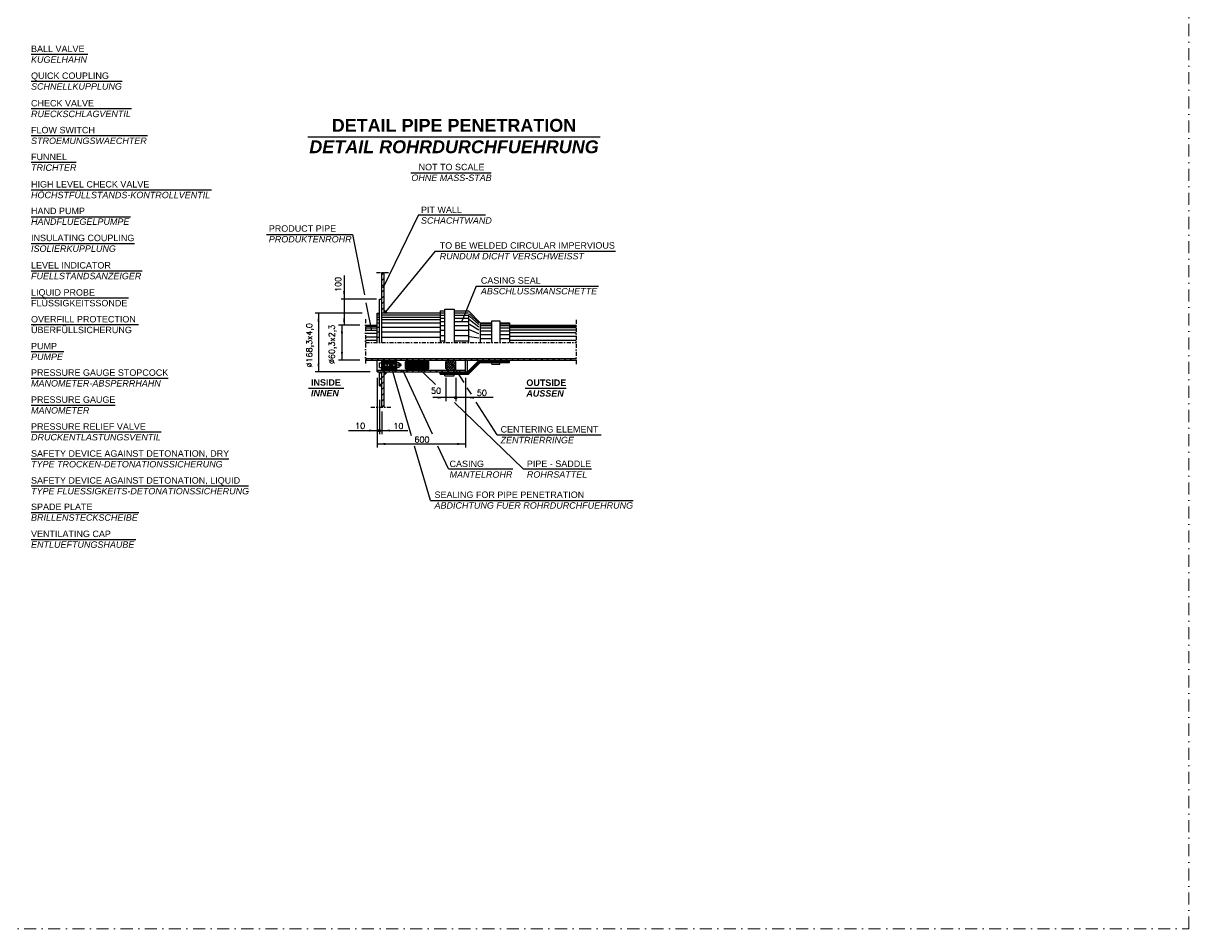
# Model space of a CAD drawing. Header units: inches. Extents: x -1548 to 30345, y -12744 to 2311.
# Tile 5 of 33: x 5801 to 13051, y -12744 to -7111. Entities that reach past the tile are written whole.
import ezdxf
from ezdxf.enums import TextEntityAlignment as Align

# ---------------------------------------------------------------- set-up
doc = ezdxf.new("R2010")
doc.units = ezdxf.units.IN
doc.header["$MEASUREMENT"] = 0
doc.linetypes.add('DASHDOT', pattern=[1, 0.5, -0.25, 0, -0.25])
doc.layers.get('0').update_dxf_attribs({"linetype": 'CONTINUOUS'})
for name, color, linetype in [('11', 7, 'CONTINUOUS'), ('17', 7, 'CONTINUOUS'), ('41', 7, 'CONTINUOUS'), ('44', 7, 'CONTINUOUS'), ('8', 7, 'CONTINUOUS')]:
    doc.layers.add(name, color=color, linetype=linetype)
doc.styles.add('ROMANS', font='ROMANS', dxfattribs={"height": 0.2})

msp = doc.modelspace()

# ---------------------------------------------------------------- hatches: boundary and pattern name
at = {"linetype": 'Continuous', "ltscale": 100}
h = msp.add_hatch(dxfattribs=at)
h.set_pattern_fill('ANSI32', color=256, scale=2.91334, style=0)
h.set_pattern_definition([(45, (-355.4448, 3176.2312), (-0.77251583, 0.77251583), []), (45, (-354.9298, 3176.2312), (-0.77251583, 0.77251583), [])])
h.paths.add_polyline_path([(8189.1, -9206.9), (8178.2, -9217.8), (8178.2, -9257.9), (8189.1, -9268.8), (8312.9, -9268.8), (8323.8, -9257.9), (8323.8, -9217.8), (8312.9, -9206.9)])

# ---------------------------------------------------------------- linework, layer by layer
at = {"linetype": 'Continuous'}
for p, q in [((5849.5, -7303.9), (6202.1, -7303.9)), ((5849.5, -7470.9), (6415.5, -7470.9)), ((5849.5, -7642.1), (6474.9, -7642.1)), ((5849.5, -7809.1), (6573.6, -7809.1)), ((7572.2, -7816.9), (9389.5, -7816.9)), ((5849.5, -7976), (6130.9, -7976)), ((8211.4, -8041.6), (8712.7, -8041.6)), ((5849.5, -8147.2), (6972.1, -8147.2)), ((5849.5, -8314.2), (6469.1, -8314.2)), ((5849.5, -8481.2), (6492.6, -8481.2)), ((5849.5, -8652), (6540.3, -8652)), ((5849.5, -8818.9), (6455.4, -8818.9)), ((5849.5, -8985.9), (6518.7, -8985.9)), ((5849.5, -9152.9), (6054.1, -9152.9)), ((8251.1, -9248.2), (8366.4, -9359.1)), ((5849.5, -9319.8), (6703.3, -9319.8)), ((5849.5, -9486.8), (6372.2, -9486.8)), ((8483.1, -9471.3), (8910.4, -9882.2)), ((5849.5, -9653.7), (6659.6, -9653.7)), ((5849.5, -9821.6), (7080, -9821.6)), ((8910.4, -9882.2), (9336.2, -9882.2)), ((5849.5, -9988.5), (7203.3, -9988.5)), ((5849.5, -10155.5), (6519.8, -10155.5)), ((5849.5, -10322.5), (6502, -10322.5))]:
    msp.add_line(p, q, dxfattribs=at)
at = {"layer": '17', "color": 3, "linetype": 'DASHDOT', "lineweight": 5, "ltscale": 150}
msp.add_lwpolyline([(-1548.3, -12743.9), (13051.4, -12743.9), (13051.4, 2311), (-1548.3, 2311)], close=True, dxfattribs=at)
at = {"layer": '41', "linetype": 'Continuous', "ltscale": 150}
for p, q in [((7797.2, -8681.1), (7797.2, -8988.4)), ((7998.5, -8828.1), (7779, -8828.1)), ((7890.7, -8915.5), (7779, -8915.5))]:
    msp.add_line(p, q, dxfattribs=at)
for points in [[(7803.6, -8777.2), (7797.2, -8828.1), (7790.8, -8777.2)], [(7631.6, -8966.5), (7637.9, -8915.5), (7644.3, -8966.5)], [(7790.8, -8966.5), (7797.2, -8915.5), (7803.6, -8966.5)], [(7777.2, -9039.4), (7783.6, -8988.4), (7790, -9039.4)], [(7790, -9155.9), (7783.6, -9206.9), (7777.2, -9155.9)], [(7644.3, -9228.7), (7637.9, -9279.7), (7631.6, -9228.7)], [(8378.5, -9433.6), (8429.4, -9440), (8378.5, -9446.3)], [(8604.2, -9446.3), (8553.3, -9440), (8604.2, -9433.6)], [(7951.1, -9638.5), (8002.1, -9644.9), (7951.1, -9651.3)], [(8082.2, -9651.3), (8031.3, -9644.9), (8082.2, -9638.5)], [(8053.1, -9734.6), (8002.1, -9728.2), (8053.1, -9721.8)], [(8502.3, -9734.6), (8553.3, -9728.2), (8502.3, -9721.8)]]:
    msp.add_solid(points, dxfattribs=at)
at = {"layer": '44', "linetype": 'Continuous', "ltscale": 150}
for p, q in [((8260.8, -8302.3), (8037.4, -8759.2)), ((8260.8, -8302.3), (8676.8, -8302.3)), ((7314, -8426.1), (7848.6, -8426.1)), ((7848.6, -8426.1), (7924.4, -8800.5)), ((8362.8, -8528.1), (8053.9, -8905.9)), ((8362.8, -8528.1), (9484.7, -8528.1)), ((8031.3, -9097.6), (8031.3, -8660.6)), ((8045.8, -8660.6), (8031.3, -8675.2)), ((8045.8, -8697), (8031.3, -8711.6)), ((8045.8, -8915.5), (8045.8, -8660.6)), ((8045.8, -8733.5), (8031.3, -8748)), ((8045.8, -8769.9), (8031.3, -8784.4)), ((8617.7, -8746.6), (8530.3, -8965.1)), ((8617.7, -8746.6), (9379.9, -8746.6)), ((8016.7, -9097.6), (8016.7, -8828.1)), ((8016.7, -8828.1), (8031.3, -8828.1)), ((8045.8, -8806.3), (8031.3, -8820.9)), ((8045.8, -8842.7), (8031.3, -8857.3)), ((7909, -8915.5), (7616.1, -8915.5)), ((7637.9, -8915.5), (7637.9, -9279.7)), ((7969.5, -9023.4), (7934.4, -8849.9)), ((8002.1, -8915.5), (8016.7, -8915.5)), ((8002.1, -9097.6), (8002.1, -8915.5)), ((8045.8, -8879.1), (8031.3, -8893.7)), ((8395.4, -8915.5), (8031.3, -8915.5)), ((8045.8, -8894.9), (8066.4, -8915.5)), ((8045.8, -8900.1), (8061.3, -8915.5)), ((8045.8, -8905.2), (8056.1, -8915.5)), ((8045.8, -8910.4), (8051, -8915.5)), ((8395.4, -8901), (8395.4, -9097.6)), ((8395.4, -8901), (8424.6, -8901)), ((8395.4, -8911.9), (8424.6, -8911.9)), ((8424.6, -9097.6), (8424.6, -8890.1)), ((8424.6, -8890.1), (8482.8, -8890.1)), ((8482.8, -8890.1), (8482.8, -9097.6)), ((8482.8, -8901), (8570.2, -8901)), ((8482.8, -8911.9), (8570.2, -8911.9)), ((8570.2, -8901), (8643.1, -8973.8)), ((7895.3, -8988.4), (7761.8, -8988.4)), ((7783.6, -8988.4), (7783.6, -9206.9)), ((7929.3, -8988.4), (8002.1, -8988.4)), ((8016.7, -8926.5), (8002.1, -8926.5)), ((8016.7, -8941), (8002.1, -8941)), ((8016.7, -8955.6), (8002.1, -8955.6)), ((8016.7, -8977.5), (8002.1, -8977.5)), ((8395.4, -8926.5), (8031.3, -8926.5)), ((8395.4, -8941), (8031.3, -8941)), ((8395.4, -8955.6), (8031.3, -8955.6)), ((8395.4, -8977.5), (8031.3, -8977.5)), ((8395.4, -8926.5), (8424.6, -8926.5)), ((8395.4, -8944.7), (8424.6, -8944.7)), ((8395.4, -8966.5), (8424.6, -8966.5)), ((8482.8, -8926.5), (8570.2, -8926.5)), ((8482.8, -8944.7), (8570.2, -8944.7)), ((8482.8, -8966.5), (8570.2, -8966.5)), ((8570.2, -8922.1), (8570.2, -9097.6)), ((8635.8, -8974.2), (8577.5, -8918.8)), ((8635.8, -8985.5), (8577.5, -8933)), ((8635.8, -9001), (8577.5, -8956.1)), ((8635.8, -9020.3), (8577.5, -8984.5)), ((8643.1, -8973.8), (8715.9, -8973.8)), ((8643.1, -8978.5), (8643.1, -9097.6)), ((8643.1, -8981.1), (8715.9, -8981.1)), ((8715.9, -8962.9), (8766.9, -8962.9)), ((8715.9, -9097.6), (8715.9, -8962.9)), ((8766.9, -8962.9), (8766.9, -9097.6)), ((8766.9, -8973.8), (8825.1, -8973.8)), ((8766.9, -8981.1), (8825.1, -8981.1)), ((8825.1, -8973.8), (8825.1, -9097.6)), ((8825.1, -8988.4), (9240.3, -8988.4)), ((7929.3, -8995.7), (8002.1, -8995.7)), ((7929.3, -9006.6), (8002.1, -9006.6)), ((7929.3, -9021.2), (8002.1, -9021.2)), ((7929.3, -9039.4), (8002.1, -9039.4)), ((7929.3, -9061.2), (8002.1, -9061.2)), ((8016.7, -9002.9), (8002.1, -9002.9)), ((8016.7, -9032.1), (8002.1, -9032.1)), ((8395.4, -9002.9), (8031.3, -9002.9)), ((8395.4, -9032.1), (8031.3, -9032.1)), ((8395.4, -8992), (8424.6, -8992)), ((8395.4, -9021.2), (8424.6, -9021.2)), ((8395.4, -9053.9), (8424.6, -9053.9)), ((8482.8, -8992), (8570.2, -8992)), ((8482.8, -9021.2), (8570.2, -9021.2)), ((8482.8, -9053.9), (8570.2, -9053.9)), ((8635.8, -9043.6), (8577.5, -9019.2)), ((8635.8, -9070.9), (8577.5, -9061.3)), ((8643.1, -8992), (8715.9, -8992)), ((8643.1, -9006.6), (8715.9, -9006.6)), ((8643.1, -9024.8), (8715.9, -9024.8)), ((8643.1, -9046.6), (8715.9, -9046.6)), ((8766.9, -8992), (8825.1, -8992)), ((8766.9, -9006.6), (8825.1, -9006.6)), ((8766.9, -9024.8), (8825.1, -9024.8)), ((8766.9, -9046.6), (8825.1, -9046.6)), ((8825.1, -8995.7), (9240.3, -8995.7)), ((8825.1, -9002.9), (9240.3, -9002.9)), ((8825.1, -9017.5), (9240.3, -9017.5)), ((8825.1, -9035.7), (9240.3, -9035.7)), ((8825.1, -9057.6), (9240.3, -9057.6)), ((7929.3, -9083.1), (8002.1, -9083.1)), ((8016.7, -9064.9), (8002.1, -9064.9)), ((8395.4, -9064.9), (8031.3, -9064.9)), ((8395.4, -9086.7), (8424.6, -9086.7)), ((8482.8, -9086.7), (8570.2, -9086.7)), ((8643.1, -9072.1), (8715.9, -9072.1)), ((8766.9, -9072.1), (8825.1, -9072.1)), ((8825.1, -9083.1), (9240.3, -9083.1)), ((7895.3, -9206.9), (7761.8, -9206.9)), ((7929.3, -9206.9), (7940.2, -9196)), ((7929.3, -9196), (9240.3, -9196)), ((7929.3, -9206.9), (9240.3, -9206.9)), ((7965.7, -9206.9), (7976.6, -9196)), ((8002.1, -9206.9), (8013, -9196)), ((8002.1, -9279.7), (8002.1, -9206.9)), ((8031.3, -9268.8), (8031.3, -9206.9)), ((8038.5, -9206.9), (8049.5, -9196)), ((8075, -9206.9), (8085.9, -9196)), ((8111.4, -9206.9), (8122.3, -9196)), ((8125.9, -9268.8), (8125.9, -9206.9)), ((8147.8, -9206.9), (8158.7, -9196)), ((8178.2, -9217.8), (8189.1, -9206.9)), ((8184.2, -9206.9), (8195.1, -9196)), ((8220.6, -9206.9), (8231.5, -9196)), ((8257, -9206.9), (8268, -9196)), ((8293.5, -9206.9), (8304.4, -9196)), ((8323.8, -9217.8), (8312.9, -9206.9)), ((8329.9, -9206.9), (8340.8, -9196)), ((8366.3, -9206.9), (8377.2, -9196)), ((8402.7, -9206.9), (8413.6, -9196)), ((8429.4, -9248.7), (8471.3, -9206.9)), ((8429.4, -9233.3), (8455.8, -9206.9)), ((8429.4, -9217.8), (8440.4, -9206.9)), ((8439.1, -9206.9), (8450, -9196)), ((8491.4, -9248.7), (8449.5, -9206.9)), ((8491.4, -9233.3), (8465, -9206.9)), ((8475.5, -9206.9), (8486.5, -9196)), ((8491.4, -9217.8), (8480.4, -9206.9)), ((8512, -9206.9), (8522.9, -9196)), ((8548.4, -9206.9), (8559.3, -9196)), ((8553.3, -9279.7), (8553.3, -9206.9)), ((8564.2, -9279.7), (8564.2, -9206.9)), ((8564.2, -9279.7), (8637, -9206.9)), ((8584.8, -9206.9), (8595.7, -9196)), ((8621.2, -9206.9), (8632.1, -9196)), ((8657.6, -9206.9), (8668.5, -9196)), ((8694, -9206.9), (8705, -9196)), ((8730.5, -9206.9), (8741.4, -9196)), ((8766.9, -9206.9), (8777.8, -9196)), ((8803.3, -9206.9), (8814.2, -9196)), ((8825.1, -9221.5), (8825.1, -9206.9)), ((8839.7, -9206.9), (8850.6, -9196)), ((8876.1, -9206.9), (8887, -9196)), ((8912.5, -9206.9), (8923.5, -9196)), ((8949, -9206.9), (8959.9, -9196)), ((8985.4, -9206.9), (8996.3, -9196)), ((9021.8, -9206.9), (9032.7, -9196)), ((9058.2, -9206.9), (9069.1, -9196)), ((9094.6, -9206.9), (9105.5, -9196)), ((9131, -9206.9), (9142, -9196)), ((9167.5, -9206.9), (9178.4, -9196)), ((9203.9, -9206.9), (9214.8, -9196)), ((7958.3, -9279.7), (7616.1, -9279.7)), ((8002.1, -9268.8), (8553.3, -9268.8)), ((8002.1, -9279.7), (8013, -9268.8)), ((8002.1, -9279.7), (8564.2, -9279.7)), ((8016.7, -9223.3), (8031.3, -9223.3)), ((8016.7, -9252.4), (8016.7, -9223.3)), ((8016.7, -9252.4), (8031.3, -9252.4)), ((8016.7, -9279.7), (8031.3, -9294.3)), ((8016.7, -9367.1), (8016.7, -9279.7)), ((8031.3, -9208.7), (8125.9, -9208.7)), ((8031.3, -9213.1), (8125.9, -9213.1)), ((8031.3, -9217.4), (8125.9, -9217.4)), ((8031.3, -9221.8), (8125.9, -9221.8)), ((8031.3, -9226.2), (8125.9, -9226.2)), ((8031.3, -9230.6), (8125.9, -9230.6)), ((8031.3, -9245.1), (8125.9, -9245.1)), ((8031.3, -9249.5), (8125.9, -9249.5)), ((8031.3, -9253.9), (8125.9, -9253.9)), ((8031.3, -9258.2), (8125.9, -9258.2)), ((8031.3, -9262.6), (8125.9, -9262.6)), ((8031.3, -9267), (8125.9, -9267)), ((8031.3, -9499.2), (8031.3, -9279.7)), ((8038.5, -9279.7), (8049.5, -9268.8)), ((8045.8, -9284.9), (8051, -9279.7)), ((8045.8, -9290), (8056.1, -9279.7)), ((8045.8, -9295.2), (8061.3, -9279.7)), ((8045.8, -9300.3), (8066.4, -9279.7)), ((8045.8, -9499.2), (8045.8, -9279.7)), ((8075, -9279.7), (8085.9, -9268.8)), ((8091.6, -9254.9), (8215.3, -9676.3)), ((8111.4, -9279.7), (8122.3, -9268.8)), ((8140.5, -9223.3), (8125.9, -9223.3)), ((8140.5, -9252.4), (8125.9, -9252.4)), ((8140.5, -9252.4), (8140.5, -9223.3)), ((8148.1, -9230.6), (8140.5, -9230.6)), ((8148.1, -9245.1), (8140.5, -9245.1)), ((8147.8, -9279.7), (8158.7, -9268.8)), ((8148.1, -9230.6), (8148.1, -9245.1)), ((8346.7, -9668.1), (8164.8, -9273.8)), ((8178.2, -9257.9), (8178.2, -9217.8)), ((8178.2, -9257.9), (8189.1, -9268.8)), ((8184.2, -9279.7), (8195.1, -9268.8)), ((8220.6, -9279.7), (8231.5, -9268.8)), ((8257, -9279.7), (8268, -9268.8)), ((8293.5, -9279.7), (8304.4, -9268.8)), ((8323.8, -9257.9), (8312.9, -9268.8)), ((8323.8, -9257.9), (8323.8, -9217.8)), ((8329.9, -9279.7), (8340.8, -9268.8)), ((8366.3, -9279.7), (8377.2, -9268.8)), ((8395.4, -9294.3), (8395.4, -9279.7)), ((8402.7, -9279.7), (8413.6, -9268.8)), ((8429.4, -9257.9), (8429.4, -9217.8)), ((8465.1, -9268.8), (8429.4, -9233.1)), ((8449.6, -9268.8), (8429.4, -9248.6)), ((8429.4, -9257.9), (8440.4, -9268.8)), ((8480.5, -9268.8), (8429.5, -9217.8)), ((8432.6, -9261), (8483.6, -9210)), ((8488.2, -9261), (8437.2, -9210)), ((8439.1, -9279.7), (8450, -9268.8)), ((8440.3, -9268.7), (8491.4, -9217.7)), ((8455.7, -9268.8), (8491.4, -9233.2)), ((8464.8, -9227.3), (8541.2, -9346.8)), ((8471.2, -9268.8), (8491.4, -9248.6)), ((8475.5, -9279.7), (8486.5, -9268.8)), ((8491.4, -9257.9), (8480.4, -9268.8)), ((8491.4, -9257.9), (8491.4, -9217.8)), ((8512, -9279.7), (8522.9, -9268.8)), ((8548.4, -9279.7), (8553.3, -9274.8)), ((8565.7, -9283.4), (8638.5, -9210.5)), ((8567.2, -9287), (8640, -9214.2)), ((8568.7, -9290.6), (8641.5, -9217.8)), ((8570.2, -9294.3), (8643.1, -9221.5)), ((8638.5, -9210.5), (8825.1, -9210.5)), ((8640, -9214.2), (8825.1, -9214.2)), ((8641.5, -9217.8), (8825.1, -9217.8)), ((8643.1, -9221.5), (8825.1, -9221.5)), ((8715.9, -9232.4), (8715.9, -9221.5)), ((8715.9, -9232.4), (8766.9, -9232.4)), ((8766.9, -9232.4), (8766.9, -9221.5)), ((8002.1, -9315.8), (8002.1, -9750)), ((8016.7, -9316.1), (8031.3, -9330.7)), ((8031.3, -9317.2), (8045.8, -9302.6)), ((8031.3, -9353.6), (8045.8, -9339)), ((8395.4, -9283.4), (8565.7, -9283.4)), ((8395.4, -9287), (8567.2, -9287)), ((8395.4, -9290.6), (8568.7, -9290.6)), ((8395.4, -9294.3), (8570.2, -9294.3)), ((8424.6, -9305.2), (8424.6, -9294.3)), ((8424.6, -9305.2), (8482.8, -9305.2)), ((8429.4, -9316.9), (8429.4, -9461.8)), ((8482.8, -9305.2), (8482.8, -9294.3)), ((8491.4, -9316.9), (8491.4, -9461.8)), ((8553.3, -9316.9), (8553.3, -9750)), ((7576.2, -9380.3), (7794.7, -9380.3)), ((8016.7, -9352.6), (8031.3, -9367.1)), ((8016.7, -9367.1), (8031.3, -9367.1)), ((8031.3, -9390), (8045.8, -9375.4)), ((8031.3, -9426.4), (8045.8, -9411.8)), ((8561.3, -9378.4), (8587, -9418.4)), ((8923.6, -9380.3), (9178.5, -9380.3)), ((8016.7, -9454.5), (8016.7, -9666.8)), ((8031.3, -9462.8), (8045.8, -9448.3)), ((8031.3, -9499.2), (8045.8, -9484.7)), ((8724.5, -9440), (8348.8, -9440)), ((8748.8, -9671.6), (8618.9, -9468.4)), ((8031.3, -9527.2), (8031.3, -9666.8)), ((7824.8, -9644.9), (8192.9, -9644.9)), ((8748.8, -9671.6), (9397, -9671.6)), ((8002.1, -9728.2), (8553.3, -9728.2)), ((8333.7, -10079.5), (8234.9, -9742.8)), ((8445.8, -9882.8), (8381.2, -9742.8)), ((8445.8, -9882.8), (8846.7, -9882.8))]:
    msp.add_line(p, q, dxfattribs=at)
at = {"layer": '44', "linetype": 'DASHDOT', "ltscale": 50}
for p, q in [((7998.8, -8660.6), (8077.1, -8660.6)), ((7929.3, -8951.9), (7929.3, -9248.1)), ((9240.3, -8955.3), (9240.3, -9242.6)), ((7929.3, -9097.6), (9240.3, -9097.6)), ((8153.3, -9237.8), (8010.2, -9237.8)), ((7963.6, -9499.2), (8087.2, -9499.2))]:
    msp.add_line(p, q, dxfattribs=at)
at = {"layer": '44', "linetype": 'Continuous'}
msp.add_line((8333.7, -10079.5), (9596.1, -10079.5), dxfattribs=at)
at = {"layer": '44', "linetype": 'Continuous', "ltscale": 150}
for centre, radius in [((8491.4, -9440), 7.28), ((8491.4, -9440), 3.64), ((8016.7, -9644.9), 7.28), ((8016.7, -9644.9), 3.64)]:
    msp.add_circle(centre, radius, dxfattribs=at)

# ---------------------------------------------------------------- texts
at = {"layer": '11', "linetype": 'Continuous', "char_height": 40, "attachment_point": 1, "style": 'ROMANS'}
for s, insert, width in [('{\\fArial|b0|i0|c0|p34;BALL VALVE \\fArial|b0|i1|c0|p34;KUGELHAHN}', (5849.5, -7250), 357.395), ('{\\fArial|b0|i0|c0|p34;QUICK COUPLING \\fArial|b0|i1|c0|p34;SCHNELLKUPPLUNG\\H1.0215x; }', (5849.5, -7417.2), 498.333)]:
    msp.add_mtext(s, dxfattribs=dict(at, insert=insert, width=width))
at = {"layer": '41', "linetype": 'Continuous', "ltscale": 150, "style": 'ROMANS'}
msp.add_text('100', height=36.42, rotation=90, dxfattribs=at).set_placement((7759.9, -8782.8), align=Align.MIDDLE_LEFT)
at = {"layer": '44', "linetype": 'Continuous', "ltscale": 150, "style": 'ROMANS'}
for s, p in [('%%C168,3x4,0', (7598.6, -9252.4)), ('%%C60,3x2,3', (7738.7, -9231.5))]:
    msp.add_text(s, height=36.417, rotation=90, dxfattribs=at).set_placement(p)
for s, p in [('50', (8337.9, -9415.2)), ('50', (8622.8, -9428.6)), ('10', (7865.8, -9634.1)), ('10', (8103.6, -9634.7)), ('600', (8234.5, -9719.4))]:
    msp.add_text(s, height=36.42, dxfattribs=at).set_placement(p)
at = {"layer": '44', "linetype": 'Continuous', "style": 'ROMANS'}
for s, insert, char_height, width, attachment_point in [('{\\fArial|b1|i0|c0|p34;DETAIL PIPE PENETRATION \\fArial|b1|i1|c0|p34;DETAIL ROHRDURCHFUEHRUNG\\H1.0213x; }', (8480.7, -7705.9), 80, 1895.369, 2), ('{\\fArial|b0|i0|c0|p34;NOT TO SCALE \\fArial|b0|i1|c0|p34;OHNE MASS-STAB\\H1.0215x; }', (8465.4, -7985.4), 40, 565.287, 2), ('{\\fArial|b0|i0|c0|p34;PIT WALL \\fArial|b0|i1|c0|p34;SCHACHTWAND}', (8275.4, -8251.3), 40, 379.775, 1), ('{\\fArial|b0|i0|c0|p34;PRODUCT PIPE \\fArial|b0|i1|c0|p34;PRODUKTENROHR\\H1.0215x; }', (7328.6, -8367.9), 40, 457.811, 1), ('{\\fArial|b0|i0|c0|p34;TO BE WELDED CIRCULAR IMPERVIOUS \\fArial|b0|i1|c0|p34;RUNDUM DICHT VERSCHWEISST\\H1.0215x; }', (8391.9, -8473.1), 40, 1112.053, 1), ('{\\fArial|b0|i0|c0|p34;CASING SEAL \\fArial|b0|i1|c0|p34;ABSCHLUSSMANSCHETTE\\H1.0213x; }', (8647.9, -8691), 40, 650.299, 1), ('{\\fArial|b1|i0|c0|p34;INSIDE \\fArial|b1|i1|c0|p34;INNEN\\H1.0043x; }', (7590.8, -9325.5), 40, 159.54, 1), ('{\\fArial|b1|i0|c0|p34;OUTSIDE \\fArial|b1|i1|c0|p34;AUSSEN\\H1.0213x; }', (8930.9, -9327), 40, 213.298, 1), ('{\\fArial|b0|i0|c0|p34;CENTERING ELEMENT \\fArial|b0|i1|c0|p34;ZENTRIERRINGE\\H1.0213x; }', (8770.7, -9617.2), 40, 650.991, 1), ('{\\fArial|b0|i0|c0|p34;CASING \\fArial|b0|i1|c0|p34;MANTELROHR\\H1.0213x; }', (8453.1, -9831.8), 40, 339.89, 1), ('{\\fArial|b0|i0|c0|p34;PIPE - SADDLE \\fArial|b0|i1|c0|p34;ROHRSATTEL\\H1.0213x; }', (8934, -9831.2), 40, 414.047, 1), ('{\\fArial|b0|i0|c0|p34;SEALING FOR PIPE PENETRATION \\fArial|b0|i1|c0|p34;ABDICHTUNG FUER ROHRDURCHFUEHRUNG\\H1.0215x; }', (8359.5, -10024), 40, 1262.538, 1)]:
    msp.add_mtext(s, dxfattribs=dict(at, insert=insert, char_height=char_height, width=width, attachment_point=attachment_point))
at = {"layer": '8', "linetype": 'Continuous', "char_height": 40, "attachment_point": 1, "style": 'ROMANS'}
for s, insert, width in [('{\\fArial|b0|i0|c0|p34;CHECK VALVE \\fArial|b0|i1|c0|p34;RUECKSCHLAGVENTIL\\H1.0213x; }', (5849.5, -7588.3), 531.667), ('{\\fArial|b0|i0|c0|p34;FLOW SWITCH \\fArial|b0|i1|c0|p34;STROEMUNGSWAECHTER\\H1.0215x; }', (5849.5, -7755.4), 601.667), ('{\\fArial|b0|i0|c0|p34;FUNNEL\\P\\fArial|b0|i1|c0|p34;TRICHTER}', (5849.5, -7922.3), 601.667), ('{\\fArial|b0|i0|c0|p34;HIGH LEVEL CHECK VALVE \\fArial|b0|i1|c0|p34;HÖCHSTFÜLLSTANDS-KONTROLLVENTIL\\H1.2055x; }', (5849.5, -8092.7), 882.119), ('{\\fArial|b0|i0|c0|p34;HAND PUMP \\fArial|b0|i1|c0|p34;HANDFLUEGELPUMPE}', (5849.5, -8258.4), 528.333), ('{\\fArial|b0|i0|c0|p34;INSULATING COUPLING \\fArial|b0|i1|c0|p34;ISOLIERKUPPLUNG\\H1.0215x; }', (5849.5, -8426.4), 668.563), ('{\\fArial|b0|i0|c0|p34;\\C7;LEVEL INDICATOR        \\fArial|b0|i1|c0|p34;FUELLSTANDSANZEIGER\\H1.0215x; }', (5849.5, -8596.7), 585), ('{\\fArial|b0|i0|c0|p34;LIQUID PROBE\\PFLÜSSIGKEITSSONDE\\H1.2057x; }', (5849.5, -8765.3), 670.656), ('{\\fArial|b0|i0|c0|p34;OVERFILL PROTECTION\\PÜBERFÜLLSICHERUNG\\H1.2057x; }', (5849.5, -8932.2), 670.656), ('{\\fArial|b0|i0|c0|p34;PUMP \\fArial|b0|i1|c0|p34;PUMPE}', (5849.5, -9099.2), 168.333), ('{\\fArial|b0|i0|c0|p34;PRESSURE GAUGE STOPCOCK \\fArial|b0|i1|c0|p34;MANOMETER-ABSPERRHAHN\\H1.0215x; }', (5849.5, -9264.2), 865.747), ('{\\fArial|b0|i0|c0|p34;PRESSURE GAUGE \\fArial|b0|i1|c0|p34;MANOMETER\\H1.0213x; }', (5849.5, -9432.4), 601.161), ('{\\fArial|b0|i0|c0|p34;PRESSURE RELIEF VALVE \\fArial|b0|i1|c0|p34;DRUCKENTLASTUNGSVENTIL\\H1.0213x; }', (5849.5, -9599.5), 812.609), ('{\\fArial|b0|i0|c0|p34;SAFETY DEVICE AGAINST DETONATION, DRY \\fArial|b0|i1|c0|p34;TYPE TROCKEN-DETONATIONSSICHERUNG\\H1.0215x; }', (5849.5, -9767.6), 1283.333), ('{\\fArial|b0|i0|c0|p34;SAFETY DEVICE AGAINST DETONATION, LIQUID \\fArial|b0|i1|c0|p34;TYPE FLUESSIGKEITS-DETONATIONSSICHERUNG\\H1.0215x; }', (5849.5, -9935), 1388.915), ('{\\fArial|b0|i0|c0|p34;SPADE PLATE \\fArial|b0|i1|c0|p34;BRILLENSTECKSCHEIBE\\H1.0213x; }', (5849.5, -10099.2), 578.333), ('{\\fArial|b0|i0|c0|p34;VENTILATING CAP \\fArial|b0|i1|c0|p34;ENTLUEFTUNGSHAUBE\\H1.0213x; }', (5849.5, -10267.6), 555)]:
    msp.add_mtext(s, dxfattribs=dict(at, insert=insert, width=width))

doc.saveas('drawing.dxf')
